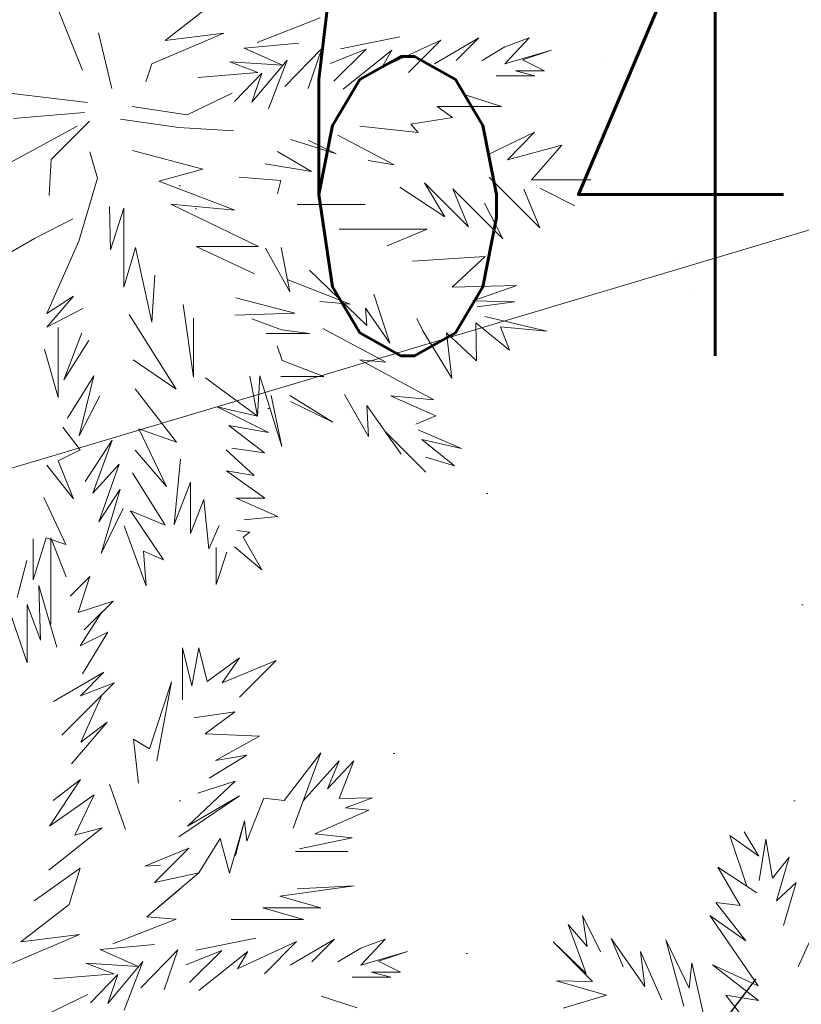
# Model space of a CAD drawing. Header units: millimetres. Extents: x 6487905018 to 6488192500, y 5882180700 to 5882375224.
# Tile 126 of 256: x 6488050874 to 6488052088, y 5882245150 to 5882246678. Entities that reach past the tile are written whole.
import ezdxf
from ezdxf.xclip import XClip

# ---------------------------------------------------------------- set-up
doc = ezdxf.new("R2010")
doc.units = ezdxf.units.MM
doc.header["$MEASUREMENT"] = 0
doc.header["$XCLIPFRAME"] = 2
doc.linetypes.add('2X1', pattern=[1000, 500, -500])
doc.linetypes.add('Wipeout_Contour', pattern=[1000, 0, -1000])
for name, color, linetype, lineweight in [('drzewa_Nr_pióra__154', 94, 'Continuous', 5), ('IE_Nr_pióra__114', 12, 'Continuous', 30), ('przewod_telekomunikacyjny__linia__Nr_pióra__1', 7, 'Continuous', 0), ('teren zielony_Nr_pióra__157', 93, 'Continuous', 0), ('Wymiarowanie_Nr_pióra__1', 7, 'Continuous', 0), ('Zamość 06.10._2_opis_h_Nr_pióra__7', 7, 'Continuous', 5), ('Zamość 06.10._2_przewod_elektroenergetyczny__linia__Nr_pióra__1', 7, 'Continuous', 0)]:
    doc.layers.add(name, color=color, linetype=linetype, lineweight=lineweight)
for name, color, linetype in [('Mapa cyfrowa', 7, 'Continuous'), ('przewod_telekomunikacyjny__linia_', 7, 'Continuous'), ('Wymiarowanie', 7, 'Continuous'), ('Zamość 06.10._2_Mapa cyfrowa', 7, 'Continuous')]:
    doc.layers.add(name, color=color, linetype=linetype)
doc.styles.add('GENERATED_STYLE_1', font='Simplex.shx')
doc.styles.add('GENERATED_STYLE_2', font='txt')
doc.dimstyles.new('GENERATED_STYLE__1', dxfattribs={"dimtxt": 750, "dimasz": 570, "dimexe": 0.18, "dimexo": 0, "dimgap": 0.09, "dimtad": 1, "dimlfac": 0.001, "dimzin": 0, "dimdsep": 46, "dimtxsty": 'GENERATED_STYLE_2', "dimblk": 'ARROWHEAD_11', "dimblk1": 'ARROWHEAD_11', "dimblk2": 'ARROWHEAD_11', "dimcen": 0.09, "dimclrd": 7, "dimclre": 7, "dimclrt": 7, "dimazin": 0, "dimtfac": 1, "dimtdec": 4, "dimtmove": 2, "dimatfit": 3, "dimfxl": 0, "dimtolj": 1, "dimtzin": 0, "dimarcsym": 0})
doc.dimstyles.new('GENERATED_STYLE__4', dxfattribs={"dimtxt": 1000, "dimasz": 570, "dimexe": 0.18, "dimexo": 0, "dimgap": 0.09, "dimtad": 1, "dimlfac": 0.001, "dimzin": 0, "dimdsep": 46, "dimtxsty": 'GENERATED_STYLE_2', "dimblk": 'ARROWHEAD_11', "dimblk1": 'ARROWHEAD_11', "dimblk2": 'ARROWHEAD_11', "dimcen": 0.09, "dimclrd": 7, "dimclre": 7, "dimclrt": 7, "dimazin": 0, "dimtfac": 1, "dimtdec": 4, "dimtmove": 0, "dimatfit": 3, "dimfxl": 0, "dimtolj": 1, "dimtzin": 0, "dimarcsym": 0})
doc.dimstyles.new('GENERATED_STYLE__9', dxfattribs={"dimtxt": 750, "dimasz": 917.874396, "dimexe": 0.18, "dimexo": 40, "dimgap": 0.09, "dimtad": 1, "dimdec": 0, "dimlfac": 0.1, "dimzin": 0, "dimdsep": 46, "dimtxsty": 'GENERATED_STYLE_2', "dimblk": 'ARROWHEAD_5', "dimblk1": 'ARROWHEAD_5', "dimblk2": 'ARROWHEAD_5', "dimcen": 0.09, "dimclrd": 7, "dimclre": 7, "dimclrt": 7, "dimazin": 0, "dimtfac": 1, "dimtdec": 4, "dimtmove": 2, "dimatfit": 3, "dimfxl": 0, "dimtolj": 1, "dimtzin": 0, "dimarcsym": 0})

# ---------------------------------------------------------------- blocks, each defined once
blk = doc.blocks.new('Rysunek_1_2')
at = {"color": 254, "linetype": 'Wipeout_Contour', "lineweight": 0, "ltscale": 70061284114.24681}
blk.add_wipeout([(6487915525.867126, 5882181505.900702), (6488146644.289524, 5882181505.900702), (6488146644.289524, 5882373115.540435), (6488107628.768834, 5882373115.540435), (6488107628.768834, 5882320263.490532), (6488101226.436201, 5882320263.490532), (6488101226.436201, 5882373115.540435), (6487915525.867126, 5882373115.540435)], dxfattribs=at).dxf.layer = 'Zamość 06.10._2_Mapa cyfrowa'
at = {"layer": 'Zamość 06.10._2_przewod_elektroenergetyczny__linia__Nr_pióra__1', "linetype": 'Continuous', "flags": 128}
blk.add_lwpolyline([(6488054980.000001, 5882298910), (6488055180, 5882298890), (6488060430, 5882297540), (6488057790, 5882279980.000001), (6488053320.000001, 5882253790), (6488052630, 5882246510), (6488043490.000001, 5882243780), (6488042680, 5882243610), (6488042060, 5882243190.000001)], dxfattribs=at)
at = {"layer": 'Zamość 06.10._2_opis_h_Nr_pióra__7', "linetype": 'Continuous', "insert": (6488051254.285711, 5882246906.424997), "char_height": 750, "attachment_point": 1, "style": 'GENERATED_STYLE_1'}
blk.add_mtext('\\A1;{\\W0.660000x;\\FSimplex.shx;64.6}', dxfattribs=at)
blk = doc.blocks.new('*D75', base_point=(6488045394.921593, 5882250647.102998))
at = {"layer": 'Wymiarowanie_Nr_pióra__1', "linetype": 'Continuous'}
for points in [[(6488060230.552193, 5882248902.391357), (6488060219.134123, 5882248959.793873), (6488060186.61821, 5882249008.457375), (6488060137.954707, 5882249040.973288), (6488060080.552193, 5882249052.391357), (6488060023.149677, 5882249040.973288), (6488059974.486176, 5882249008.457375), (6488059941.970263, 5882248959.793873), (6488059930.552193, 5882248902.391357), (6488059941.970263, 5882248844.988843), (6488059974.486176, 5882248796.32534), (6488060023.149677, 5882248763.809427), (6488060080.552193, 5882248752.391357), (6488060137.954707, 5882248763.809427), (6488060186.61821, 5882248796.32534), (6488060219.134123, 5882248844.988843)], [(6488059031.653335, 5882241782.627208), (6488059020.235264, 5882241840.029723), (6488058987.719352, 5882241888.693226), (6488058939.055849, 5882241921.209138), (6488058881.653335, 5882241932.627208), (6488058824.250819, 5882241921.209138), (6488058775.587317, 5882241888.693226), (6488058743.071404, 5882241840.029723), (6488058731.653335, 5882241782.627208), (6488058743.071404, 5882241725.224693), (6488058775.587317, 5882241676.561191), (6488058824.250819, 5882241644.045279), (6488058881.653335, 5882241632.627208), (6488058939.055849, 5882241644.045279), (6488058987.719352, 5882241676.561191), (6488059020.235264, 5882241725.224693)]]:
    blk.add_hatch(color=256, dxfattribs=at).paths.add_polyline_path(points)
for p, q in [((6488060130.367934, 5882249198.226433), (6488060105.460064, 5882249050.308895)), ((6488059525.861426, 5882248995.795874), (6488059932.634655, 5882248927.299229)), ((6488060228.46973, 5882248877.483486), (6488060635.242959, 5882248808.986841)), ((6488060055.644321, 5882248754.47382), (6488058906.561206, 5882241930.544745))]:
    blk.add_line(p, q, dxfattribs=at)
blk.add_circle((6488060080.552193, 5882248902.391357), 150, dxfattribs=at)
at = {"layer": 'Wymiarowanie_Nr_pióra__1', "insert": (6488059329.541573, 5882245345.779008), "char_height": 750, "attachment_point": 7, "rotation": 80.441619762, "style": 'GENERATED_STYLE_2'}
blk.add_mtext('\\A1;{\\fArial|b1|i0|c238|p38;7,22}', dxfattribs=at)
blk = doc.blocks.new('ARROWHEAD_11')
at = {"color": 0, "linetype": 'Continuous', "lineweight": 0}
blk.add_line((0, 0), (-1, 0), dxfattribs=at)
at = {"color": 0, "linetype": 'Continuous', "lineweight": 0, "const_width": 0.25, "flags": 128}
blk.add_lwpolyline([(-0.125, 0, 1), (0.125, 0, 1)], format="xyb", close=True, dxfattribs=at)
blk = doc.blocks.new('*D77', base_point=(6488045394.921593, 5882250647.102998))
at = {"layer": 'przewod_telekomunikacyjny__linia__Nr_pióra__1', "linetype": 'Continuous'}
blk.add_hatch(color=256, dxfattribs=at).paths.add_polyline_path([(6488057351.020344, 5882262834.607491), (6488056625.094238, 5882262197.391973), (6488057040.957753, 5882261919.79958)])
for p, q in [((6488057351.020344, 5882262834.607491), (6488056625.094238, 5882262197.391973)), ((6488057351.020344, 5882262834.607491), (6488057040.957753, 5882261919.79958)), ((6488057040.957753, 5882261919.79958), (6488056625.094238, 5882262197.391973)), ((6488056833.025996, 5882262058.595777), (6488046247.324568, 5882246200.066916)), ((6488046247.324568, 5882246200.066916), (6488053285.437386, 5882256743.923269)), ((6488049023.248511, 5882250108.702061), (6488049023.248511, 5882250608.702061)), ((6488048773.248511, 5882250358.702061), (6488049273.248511, 5882250358.702061))]:
    blk.add_line(p, q, dxfattribs=at)
at = {"layer": 'przewod_telekomunikacyjny__linia__Nr_pióra__1', "insert": (6488051112.822264, 5882253874.06099), "char_height": 750, "attachment_point": 7, "rotation": 56.276556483, "style": 'GENERATED_STYLE_2'}
blk.add_mtext('\\A1;{\\fArial|b1|i0|c238|p38;R 1\xa0500}', dxfattribs=at)
blk = doc.blocks.new('ARROWHEAD_5')
at = {"color": 0, "linetype": 'Continuous', "lineweight": 0}
blk.add_line((0, 0), (-1, 0), dxfattribs=at)
blk.add_solid([(-1, 0.2679), (0, 0), (-1, -0.2679), (-1, 0.2679)], dxfattribs=at)
blk = doc.blocks.new('*D87', base_point=(6488045394.921593, 5882250647.102998))
at = {"layer": 'Wymiarowanie_Nr_pióra__1', "linetype": 'Continuous'}
for points in [[(6488037477.7279, 5882247056.135682), (6488037466.309829, 5882247113.538198), (6488037433.793917, 5882247162.201699), (6488037385.130414, 5882247194.717612), (6488037327.7279, 5882247206.135682), (6488037270.325384, 5882247194.717612), (6488037221.661882, 5882247162.201699), (6488037189.145969, 5882247113.538198), (6488037177.7279, 5882247056.135682), (6488037189.145969, 5882246998.733168), (6488037221.661882, 5882246950.069665), (6488037270.325384, 5882246917.553752), (6488037327.7279, 5882246906.135682), (6488037385.130414, 5882246917.553752), (6488037433.793917, 5882246950.069665), (6488037466.309829, 5882246998.733168)], [(6488053271.817154, 5882244529.516733), (6488053260.399083, 5882244586.919248), (6488053227.883171, 5882244635.58275), (6488053179.219668, 5882244668.098662), (6488053121.817154, 5882244679.516733), (6488053064.414639, 5882244668.098662), (6488053015.751137, 5882244635.58275), (6488052983.235224, 5882244586.919248), (6488052971.817154, 5882244529.516733), (6488052983.235224, 5882244472.114218), (6488053015.751137, 5882244423.450716), (6488053064.414639, 5882244390.934803), (6488053121.817154, 5882244379.516733), (6488053179.219668, 5882244390.934803), (6488053227.883171, 5882244423.450716), (6488053260.399083, 5882244472.114218)]]:
    blk.add_hatch(color=256, dxfattribs=at).paths.add_polyline_path(points)
for p, q in [((6488037416.582628, 5882247611.573426), (6488037351.422494, 5882247204.252414)), ((6488037179.611168, 5882247079.830276), (6488037031.494436, 5882247103.524871)), ((6488052973.700422, 5882244553.211328), (6488037475.844631, 5882247032.441088)), ((6488037304.033304, 5882246908.01895), (6488037238.87317, 5882246500.697939)), ((6488053210.671883, 5882245084.954476), (6488053145.511748, 5882244677.633465)), ((6488053418.050617, 5882244482.127543), (6488053269.933886, 5882244505.822139)), ((6488053098.122559, 5882244381.400002), (6488053032.962424, 5882243974.078989))]:
    blk.add_line(p, q, dxfattribs=at)
for centre in [(6488037327.7279, 5882247056.135682), (6488053121.817154, 5882244529.516733)]:
    blk.add_circle(centre, 150, dxfattribs=at)
at = {"layer": 'Wymiarowanie_Nr_pióra__1', "insert": (6488043568.115992, 5882246260.388542), "char_height": 1000, "attachment_point": 7, "rotation": 350.911262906, "style": 'GENERATED_STYLE_2'}
blk.add_mtext('\\A1;{\\fArial|b1|i0|c238|p38;16,00}', dxfattribs=at)

msp = doc.modelspace()

# ---------------------------------------------------------------- block references
at = {"layer": 'Mapa cyfrowa', "color": 22, "linetype": 'Continuous', "lineweight": 5}
ref = msp.add_blockref('Rysunek_1_2', (0, 0), dxfattribs=at)
XClip(ref).set_block_clipping_path([(6487915525.8671264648, 5882181505.9007024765), (6488146644.2895231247, 5882181505.9007024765), (6488146644.2895231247, 5882373115.5404348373), (6488107628.7688331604, 5882373115.5404348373), (6488107628.7688331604, 5882320263.4905319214), (6488101226.4362001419, 5882320263.4905319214), (6488101226.4362001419, 5882373115.5404348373), (6487915525.8671264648, 5882373115.5404348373)])

# ---------------------------------------------------------------- next in the draw order: hatches: boundary and pattern name
at = {"layer": 'teren zielony_Nr_pióra__157', "linetype": 'Continuous'}
h = msp.add_hatch(dxfattribs=at)
h.set_pattern_fill('płyty_kamienne', color=256, style=0, pattern_type=2)
h.set_pattern_definition([(45, (6488045394.9, 5882252147.1), (-477.297, 477.297), [0, -450, 0, -675]), (110, (6488046894.9, 5882252147.1), (634.293, 230.864), [0, -330, 0, -570])])
h.paths.add_polyline_path([(6488047566.699059, 5882255932.5327), (6488045555.029326, 5882243354.950158), (6488046140.947524, 5882232527.375745, 0.2070569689), (6488048206.599371, 5882228254.370432, 0.0243137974), (6488049407.91275, 5882227454.239101, 0.0023663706), (6488049528.889167, 5882227382.669014), (6488050419.958063, 5882227639.987889), (6488050422.409745, 5882227655.31354), (6488050730.000001, 5882229610.000001), (6488051058.251553, 5882231630.009551), (6488051118.989788, 5882232009.688929), (6488053911.431513, 5882249465.456784), (6488055989.23284, 5882262453.952582), (6488056194.365236, 5882263736.503895), (6488052143.069927, 5882263733.65154), (6488050824.942152, 5882255492.308228, 0.0532631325)])

# ---------------------------------------------------------------- next in the draw order: linework, layer by layer
at = {"layer": 'drzewa_Nr_pióra__154', "linetype": 'Continuous'}
for p, q in [((6488050971.700959, 5882246599.427827), (6488050923.723368, 5882246719.795128)), ((6488051100.099298, 5882246645.695607), (6488051175.112831, 5882246703.715765)), ((6488051243.002723, 5882246642.509627), (6488051341.111045, 5882246680.94061)), ((6488050996.893466, 5882246657.757986), (6488051017.356936, 5882246571.289329)), ((6488051191.203757, 5882246656.96619), (6488051079.740777, 5882246609.513685)), ((6488051100.099298, 5882246645.695607), (6488051191.203757, 5882246656.96619)), ((6488051372.41181, 5882246632.931686), (6488051464.736246, 5882246651.256576)), ((6488051528.24363, 5882246646.128951), (6488051436.659136, 5882246603.987432)), ((6488051478.409017, 5882246596.294338), (6488051528.24363, 5882246646.128951)), ((6488051587.286814, 5882246649.920715), (6488051518.49338, 5882246609.294672)), ((6488051552.077576, 5882246614.711477), (6488051587.286814, 5882246649.920715)), ((6488051627.912858, 5882246609.294672), (6488051665.737586, 5882246650.012045)), ((6488051665.737586, 5882246650.012045), (6488051628.00064, 5882246635.977986)), ((6488051222.921017, 5882246633.930223), (6488051307.728651, 5882246641.435387)), ((6488051282.32945, 5882246607.264797), (6488051222.921017, 5882246633.930223)), ((6488051286.232664, 5882246574.381665), (6488051343.699891, 5882246633.397208)), ((6488051343.699891, 5882246633.397208), (6488051322.405008, 5882246571.377031)), ((6488051412.360785, 5882246632.283972), (6488051356.804199, 5882246609.893982)), ((6488051362.058188, 5882246582.403922), (6488051412.360785, 5882246632.283972)), ((6488051452.506566, 5882246630.667331), (6488051376.573067, 5882246570.29367)), ((6488051436.659136, 5882246603.987432), (6488051452.506566, 5882246630.667331)), ((6488051628.00064, 5882246635.977986), (6488051592.476893, 5882246614.580583)), ((6488051700.498055, 5882246630.961895), (6488051627.912858, 5882246609.294672)), ((6488051655.348373, 5882246615.922478), (6488051700.498055, 5882246630.961895)), ((6488051289.658064, 5882246615.32037), (6488051234.877083, 5882246550.112234)), ((6488051260.597587, 5882246539.848636), (6488051289.658064, 5882246615.32037)), ((6488051689.664444, 5882246598.442694), (6488051655.348373, 5882246615.922478)), ((6488051079.740777, 5882246609.513685), (6488051070.092449, 5882246581.516437)), ((6488051244.486278, 5882246595.978698), (6488051200.726722, 5882246612.586472)), ((6488051200.726722, 5882246612.586472), (6488051282.32945, 5882246607.264797)), ((6488051674.497388, 5882246590.753407), (6488051644.585429, 5882246598.442694)), ((6488051644.585429, 5882246598.442694), (6488051689.664444, 5882246598.442694)), ((6488051150.89437, 5882246588.555714), (6488051244.486278, 5882246595.978698)), ((6488051250.617127, 5882246595.130651), (6488051207.949867, 5882246550.972258)), ((6488051234.877083, 5882246550.112234), (6488051250.617127, 5882246595.130651)), ((6488051614.495644, 5882246590.753407), (6488051674.497388, 5882246590.753407)), ((6488050979.618558, 5882246549.543634), (6488050862.615552, 5882246563.583995)), ((6488051204.118367, 5882246563.849034), (6488051134.436935, 5882246530.427943)), ((6488051566.483943, 5882246561.539255), (6488051622.496052, 5882246543.209641)), ((6488051134.436935, 5882246530.427943), (6488051049.170239, 5882246543.12134)), ((6488051622.496052, 5882246543.209641), (6488051522.826824, 5882246543.209641)), ((6488051522.826824, 5882246543.209641), (6488051546.550524, 5882246526.010375)), ((6488050974.938437, 5882246533.943233), (6488050864.687145, 5882246524.906565)), ((6488051121.731396, 5882246510.733471), (6488051031.09988, 5882246523.68857)), ((6488051546.550524, 5882246526.010375), (6488051481.652049, 5882246515.700589)), ((6488050858.247439, 5882246455.421216), (6488050963.44195, 5882246512.881428)), ((6488050923.005711, 5882246461.212901), (6488050982.53684, 5882246520.74403)), ((6488051206.323582, 5882246505.716908), (6488051121.731396, 5882246510.733471)), ((6488051493.378467, 5882246502.71635), (6488051402.579812, 5882246512.896659)), ((6488051481.652049, 5882246515.700589), (6488051493.378467, 5882246502.71635)), ((6488051295.320979, 5882246492.291666), (6488051366.033946, 5882246469.925294)), ((6488051366.033946, 5882246469.925294), (6488051322.405008, 5882246491.208304)), ((6488051368.572223, 5882246498.975179), (6488051455.870262, 5882246452.468808)), ((6488051674.072402, 5882246503.498773), (6488051601.802906, 5882246468.648105)), ((6488051632.228033, 5882246460.577369), (6488051674.072402, 5882246503.498773)), ((6488051716.269484, 5882246483.252332), (6488051632.228033, 5882246460.577369)), ((6488051669.093871, 5882246429.337346), (6488051716.269484, 5882246483.252332)), ((6488050920.006082, 5882246405.277175), (6488050923.005711, 5882246461.212901)), ((6488050994.951895, 5882246432.152299), (6488050983.487457, 5882246473.143271)), ((6488051049.320335, 5882246474.859554), (6488051158.993299, 5882246445.96452)), ((6488051327.720705, 5882246442.603587), (6488051274.907935, 5882246473.49588)), ((6488051158.993299, 5882246445.96452), (6488051090.443805, 5882246427.373775)), ((6488051255.745651, 5882246454.048381), (6488051327.720705, 5882246442.603587)), ((6488051455.870262, 5882246452.468808), (6488051415.836465, 5882246459.557657)), ((6488050966.327016, 5882246334.299705), (6488050994.951895, 5882246432.152299)), ((6488051279.717691, 5882246428.171235), (6488051215.309413, 5882246433.830261)), ((6488051603.590283, 5882246433.500748), (6488051682.229704, 5882246354.861328)), ((6488051090.443805, 5882246427.373775), (6488051208.325685, 5882246382.25272)), ((6488051274.908241, 5882246407.665523), (6488051279.717691, 5882246428.171235)), ((6488051464.666219, 5882246418.105058), (6488051534.755097, 5882246371.87783)), ((6488051534.755097, 5882246371.87783), (6488051502.856, 5882246424.844431)), ((6488051502.856, 5882246424.844431), (6488051571.372961, 5882246356.327471)), ((6488051571.372961, 5882246356.327471), (6488051547.142966, 5882246415.713454)), ((6488051547.142966, 5882246415.713454), (6488051624.894279, 5882246337.962142)), ((6488051682.229704, 5882246354.861328), (6488051657.446715, 5882246415.179646)), ((6488051761.198638, 5882246429.337346), (6488051669.093871, 5882246429.337346)), ((6488051681.986895, 5882246416.344564), (6488051736.487602, 5882246388.901107)), ((6488051736.487602, 5882246388.901107), (6488051681.986895, 5882246416.344564)), ((6488051013.689833, 5882246388.060765), (6488051015.561881, 5882246320.667034)), ((6488051015.561881, 5882246320.667034), (6488051036.281432, 5882246385.662527)), ((6488051036.281432, 5882246385.662527), (6488051036.281432, 5882246262.633543)), ((6488051208.325685, 5882246382.25272), (6488051109.164286, 5882246391.804862)), ((6488051109.164286, 5882246391.804862), (6488051245.119297, 5882246326.066687)), ((6488051305.167722, 5882246391.147565), (6488051410.751234, 5882246391.147565)), ((6488051624.894279, 5882246337.962142), (6488051596.432203, 5882246393.451837)), ((6488050897.248442, 5882246338.41821), (6488050956.870919, 5882246368.861856)), ((6488050802.085997, 5882246283.816808), (6488050897.248442, 5882246338.41821)), ((6488051507.348916, 5882246352.957784), (6488051370.314995, 5882246352.957784)), ((6488051444.994754, 5882246326.739975), (6488051507.348916, 5882246352.957784)), ((6488050916.405733, 5882246221.976819), (6488050966.327016, 5882246334.299705)), ((6488051036.281432, 5882246262.633543), (6488051054.109682, 5882246324.516315)), ((6488051054.109682, 5882246324.516315), (6488051079.729599, 5882246208.621893)), ((6488051245.119297, 5882246326.066687), (6488051148.477296, 5882246326.066687)), ((6488051148.477296, 5882246326.066687), (6488051239.304711, 5882246283.759546)), ((6488051293.684684, 5882246255.318531), (6488051256.247329, 5882246323.187211)), ((6488051280.263417, 5882246324.216766), (6488051293.684684, 5882246255.318531)), ((6488051597.207224, 5882246310.275087), (6488051484.382141, 5882246303.107192)), ((6488051546.118042, 5882246262.95761), (6488051597.207224, 5882246310.275087)), ((6488051079.729599, 5882246208.621893), (6488051084.406427, 5882246281.227858)), ((6488051413.289806, 5882246203.101789), (6488051324.615146, 5882246288.95587)), ((6488051387.647076, 5882246236.178886), (6488051289.95159, 5882246274.482419)), ((6488051646.629294, 5882246265.345933), (6488051546.118042, 5882246262.95761)), ((6488051578.1502, 5882246241.370417), (6488051646.629294, 5882246265.345933)), ((6488050958.142156, 5882246248.777555), (6488050916.405733, 5882246221.976819)), ((6488050916.498332, 5882246200.8536), (6488050958.142156, 5882246248.777555)), ((6488051301.950669, 5882246222.656717), (6488051209.858706, 5882246246.198205)), ((6488051424.22998, 5882246251.867187), (6488051448.986565, 5882246175.950621)), ((6488051128.227799, 5882246236.124627), (6488051144.171585, 5882246123.070278)), ((6488051340.332034, 5882246240.466576), (6488051387.647076, 5882246236.178886)), ((6488051642.758816, 5882246240.042569), (6488051578.1502, 5882246241.370417)), ((6488051585.135445, 5882246232.296004), (6488051642.758816, 5882246240.042569)), ((6488050972.567177, 5882246229.77702), (6488050916.498332, 5882246200.8536)), ((6488051117.617099, 5882246104.698326), (6488051044.329021, 5882246220.416779)), ((6488051208.382834, 5882246219.576437), (6488051301.950669, 5882246222.656717)), ((6488051448.986565, 5882246175.950621), (6488051411.437757, 5882246229.992889)), ((6488051411.437757, 5882246229.992889), (6488051413.289806, 5882246203.101789)), ((6488051693.26198, 5882246194.442054), (6488051596.77752, 5882246217.171983)), ((6488050934.094666, 5882246091.53162), (6488050933.872447, 5882246200.389903)), ((6488051144.171585, 5882246123.070278), (6488051144.171585, 5882246214.800634)), ((6488051280.947763, 5882246196.785438), (6488051234.779134, 5882246213.428704)), ((6488051500.245256, 5882246194.889275), (6488051491.020399, 5882246214.340944)), ((6488051583.002698, 5882246207.531918), (6488051583.728478, 5882246148.530132)), ((6488051583.002698, 5882246207.531918), (6488051634.854079, 5882246165.238103)), ((6488051634.854079, 5882246165.238103), (6488051621.375333, 5882246201.181426)), ((6488051621.375333, 5882246201.181426), (6488051693.26198, 5882246194.442054)), ((6488050942.926414, 5882246119.014174), (6488050970.669962, 5882246192.033051)), ((6488051257.32438, 5882246191.134768), (6488051324.406103, 5882246191.134768)), ((6488051324.406103, 5882246191.134768), (6488051280.947763, 5882246196.785438)), ((6488051442.983898, 5882246146.446373), (6488051345.025364, 5882246198.400269)), ((6488051545.538697, 5882246121.572639), (6488051500.245256, 5882246194.889275)), ((6488051583.728478, 5882246148.530132), (6488051537.391386, 5882246191.690154)), ((6488051537.391386, 5882246191.690154), (6488051545.538697, 5882246121.572639)), ((6488050981.927417, 5882246179.855737), (6488050942.926414, 5882246119.014174)), ((6488051281.893149, 5882246149.153431), (6488051274.258245, 5882246171.834815)), ((6488050912.848842, 5882246166.813802), (6488050934.094666, 5882246091.53162)), ((6488051050.56918, 5882246150.214975), (6488051117.617099, 5882246104.698326)), ((6488051346.914394, 5882246124.121472), (6488051281.893149, 5882246149.153431)), ((6488051517.380851, 5882246088.012249), (6488051402.394172, 5882246150.124614)), ((6488051402.394172, 5882246150.124614), (6488051442.983898, 5882246146.446373)), ((6488050989.727617, 5882246125.254333), (6488050948.386186, 5882246059.261303)), ((6488050966.635653, 5882246032.138714), (6488050989.727617, 5882246125.254333)), ((6488051231.82426, 5882246124.749014), (6488051243.951749, 5882246062.324397)), ((6488051243.951749, 5882246062.324397), (6488051247.119682, 5882246125.373605)), ((6488051247.119682, 5882246125.373605), (6488051281.392711, 5882246015.523194)), ((6488051280.110891, 5882246124.121472), (6488051346.914394, 5882246124.121472)), ((6488051243.951749, 5882246062.324397), (6488051162.892066, 5882246122.134254)), ((6488050999.087858, 5882246094.053533), (6488050966.635653, 5882246032.138714)), ((6488051117.750538, 5882246022.370507), (6488051053.68926, 5882246104.973813)), ((6488051281.392711, 5882246015.523194), (6488051264.920856, 5882246094.634602)), ((6488051360.603273, 5882246053.398953), (6488051293.876184, 5882246094.837358)), ((6488051378.846177, 5882246096.258572), (6488051416.022578, 5882246031.146098)), ((6488051520.883616, 5882246063.284589), (6488051450.443407, 5882246094.07812)), ((6488051450.443407, 5882246094.07812), (6488051517.380851, 5882246088.012249)), ((6488051295.002286, 5882246085.310705), (6488051360.603273, 5882246053.398953)), ((6488051416.022578, 5882246031.146098), (6488051413.644488, 5882246079.233401)), ((6488051413.644488, 5882246079.233401), (6488051466.653035, 5882246003.583623)), ((6488051180.904565, 5882246077.023386), (6488051243.951749, 5882246062.324397)), ((6488051260.627822, 5882246037.047564), (6488051180.904565, 5882246077.023386)), ((6488051489.555725, 5882246050.328661), (6488051520.883616, 5882246063.284589)), ((6488051254.699341, 5882246005.83608), (6488051199.365358, 5882246048.053496)), ((6488051199.365358, 5882246048.053496), (6488051260.627822, 5882246037.047564)), ((6488050968.526594, 5882246010.209348), (6488050941.366375, 5882246045.692289)), ((6488051102.397085, 5882245953.366161), (6488051059.348969, 5882246042.90261)), ((6488051059.348969, 5882246042.90261), (6488051117.750538, 5882246022.370507)), ((6488051466.653035, 5882246003.583623), (6488051441.581485, 5882246039.363839)), ((6488051441.581485, 5882246039.363839), (6488051505.247447, 5882245975.697877)), ((6488051560.720975, 5882246012.478978), (6488051493.053961, 5882246041.396273)), ((6488051017.808339, 5882246025.411769), (6488050976.159468, 5882245961.328802)), ((6488050987.84573, 5882245942.924876), (6488051017.808339, 5882246025.411769)), ((6488051549.488687, 5882245985.521486), (6488051498.884355, 5882246026.508958)), ((6488051498.884355, 5882246026.508958), (6488051560.720975, 5882246012.478978)), ((6488050934.084411, 5882245992.976312), (6488050968.526594, 5882246010.209348)), ((6488051053.728046, 5882246009.606838), (6488051102.397085, 5882245953.366161)), ((6488051238.773933, 5882245970.355506), (6488051194.965899, 5882246010.071219)), ((6488051203.591376, 5882246013.112146), (6488051254.699341, 5882246005.83608)), ((6488050916.405733, 5882245986.410767), (6488050957.975437, 5882245934.077412)), ((6488050957.975437, 5882245934.077412), (6488050934.084411, 5882245992.976312)), ((6488051028.72862, 5882245987.970807), (6488050987.84573, 5882245942.924876)), ((6488050997.508997, 5882245898.739904), (6488051028.72862, 5882245987.970807)), ((6488051123.891064, 5882245995.771008), (6488051114.530824, 5882245894.368402)), ((6488051504.9774, 5882245998.674773), (6488051549.488687, 5882245985.521486)), ((6488051100.197144, 5882245893.416719), (6488051049.688664, 5882245974.431968)), ((6488051254.93805, 5882245935.183405), (6488051195.747347, 5882245977.792311)), ((6488051195.747347, 5882245977.792311), (6488051238.773933, 5882245970.355506)), ((6488051114.530824, 5882245894.368402), (6488051139.590686, 5882245959.865582)), ((6488051139.590686, 5882245959.865582), (6488051139.590686, 5882245880.328041)), ((6488051030.288659, 5882245948.969805), (6488050997.508997, 5882245898.739904)), ((6488051000.647898, 5882245849.12724), (6488051030.288659, 5882245948.969805)), ((6488050946.046495, 5882245863.167601), (6488050911.725614, 5882245936.489484)), ((6488051139.590686, 5882245880.328041), (6488051160.513297, 5882245933.406604)), ((6488051160.513297, 5882245933.406604), (6488051168.370317, 5882245856.538212)), ((6488051210.670184, 5882245935.333609), (6488051254.93805, 5882245935.183405)), ((6488051275.420845, 5882245906.895466), (6488051210.670184, 5882245935.333609)), ((6488051034.96878, 5882245919.329043), (6488051000.647898, 5882245849.12724)), ((6488051097.950686, 5882245839.501735), (6488051046.679296, 5882245915.825378)), ((6488051046.679296, 5882245915.825378), (6488051100.197144, 5882245893.416719)), ((6488051222.870914, 5882245901.722753), (6488051275.420845, 5882245906.895466)), ((6488051036.540501, 5882245892.339075), (6488051070.993193, 5882245799.065495)), ((6488051168.370317, 5882245856.538212), (6488051183.96436, 5882245892.887279)), ((6488051231.596509, 5882245882.328348), (6488051211.864079, 5882245885.137587)), ((6488051221.208858, 5882245874.777718), (6488051231.596509, 5882245882.328348)), ((6488050895.308977, 5882245808.566197), (6488050915.557229, 5882245873.79251)), ((6488050895.308977, 5882245872.176362), (6488050895.308977, 5882245808.566197)), ((6488050915.557229, 5882245873.79251), (6488050946.046495, 5882245863.167601)), ((6488050922.948806, 5882245738.927917), (6488050922.948806, 5882245873.48028)), ((6488050922.948806, 5882245873.48028), (6488050946.478962, 5882245813.23616)), ((6488051250.254311, 5882245824.166598), (6488051221.208858, 5882245874.777718)), ((6488051070.993193, 5882245799.065495), (6488051066.500278, 5882245852.980481)), ((6488051066.500278, 5882245852.980481), (6488051097.950686, 5882245839.501735)), ((6488051179.322376, 5882245801.124748), (6488051179.322376, 5882245858.846231)), ((6488051195.877, 5882245851.201461), (6488051179.322376, 5882245801.124748)), ((6488051207.781396, 5882245859.884205), (6488051250.254311, 5882245824.166598)), ((6488050870.605421, 5882245780.917279), (6488050885.648328, 5882245838.665471)), ((6488050953.002144, 5882245783.347925), (6488050983.552928, 5882245813.898709)), ((6488050983.552928, 5882245813.898709), (6488050965.298823, 5882245757.795306)), ((6488050906.596315, 5882245714.563716), (6488050904.326088, 5882245799.883453)), ((6488050904.326088, 5882245799.883453), (6488050932.201609, 5882245704.045887)), ((6488050854.199605, 5882245772.947658), (6488050886.107632, 5882245679.638725)), ((6488050965.298823, 5882245757.795306), (6488051019.303847, 5882245775.547725)), ((6488051019.303847, 5882245775.547725), (6488050974.44195, 5882245730.685827)), ((6488050886.107632, 5882245679.638725), (6488050886.107632, 5882245770.0311)), ((6488050886.107632, 5882245770.0311), (6488050906.596315, 5882245714.563716)), ((6488050968.278576, 5882245705.97049), (6488051001.310126, 5882245757.554004)), ((6488051001.310126, 5882245757.554004), (6488050974.44195, 5882245730.685827)), ((6488051011.185482, 5882245727.460528), (6488050968.278576, 5882245705.97049)), ((6488050971.677033, 5882245662.30556), (6488051011.185482, 5882245727.460528)), ((6488051127.471947, 5882245622.413593), (6488051127.471947, 5882245702.749494)), ((6488051127.471947, 5882245702.749494), (6488051141.489764, 5882245643.762182)), ((6488051141.489764, 5882245643.762182), (6488051152.712317, 5882245702.749494)), ((6488051152.712317, 5882245702.749494), (6488051165.736614, 5882245650.482379)), ((6488051215.634496, 5882245687.438066), (6488051165.736614, 5882245650.482379)), ((6488051189.073929, 5882245648.628518), (6488051215.634496, 5882245687.438066)), ((6488051272.73997, 5882245683.372598), (6488051189.073929, 5882245648.628518)), ((6488051215.845838, 5882245626.478465), (6488051272.73997, 5882245683.372598)), ((6488051005.006743, 5882245665.048149), (6488050927.001475, 5882245619.543716)), ((6488050968.602545, 5882245628.64395), (6488051005.006743, 5882245665.048149)), ((6488051110.270545, 5882245650.384339), (6488051075.986032, 5882245546.219392)), ((6488051087.414084, 5882245527.452571), (6488051110.270545, 5882245650.384339)), ((6488050940.001809, 5882245567.54238), (6488051021.253897, 5882245648.794468)), ((6488051021.253897, 5882245648.794468), (6488050968.602545, 5882245628.64395)), ((6488051001.954091, 5882245629.494662), (6488050956.70858, 5882245584.249151)), ((6488050969.565166, 5882245556.374748), (6488051001.954091, 5882245629.494662)), ((6488051208.389449, 5882245603.352386), (6488051144.673348, 5882245594.442847)), ((6488051162.241075, 5882245569.225721), (6488051208.389449, 5882245603.352386)), ((6488050954.779289, 5882245522.979074), (6488051009.982549, 5882245587.459153)), ((6488051009.982549, 5882245587.459153), (6488050969.565166, 5882245556.374748)), ((6488051075.986032, 5882245546.219392), (6488051051.042349, 5882245561.1474)), ((6488051051.042349, 5882245561.1474), (6488051058.999293, 5882245493.069057)), ((6488051247.063542, 5882245565.715573), (6488051162.241075, 5882245569.225721)), ((6488051178.367676, 5882245528.02109), (6488051247.063542, 5882245565.715573)), ((6488051168.437522, 5882245500.568299), (6488051227.105583, 5882245536.469715)), ((6488051227.105583, 5882245536.469715), (6488051178.367676, 5882245528.02109)), ((6488051341.957692, 5882245540.021771), (6488051285.048888, 5882245465.717331)), ((6488051299.274996, 5882245423.20597), (6488051341.957692, 5882245540.021771)), ((6488051370.618716, 5882245527.525792), (6488051314.748785, 5882245465.555289)), ((6488051393.083293, 5882245527.525792), (6488051352.273332, 5882245483.792192)), ((6488051352.273332, 5882245483.792192), (6488051370.618716, 5882245527.525792)), ((6488051370.788854, 5882245468.950996), (6488051393.083293, 5882245527.525792)), ((6488050920.501308, 5882245425.838739), (6488050968.602545, 5882245498.64061)), ((6488050968.602545, 5882245498.64061), (6488050926.214072, 5882245466.126334)), ((6488051038.685901, 5882245420.959513), (6488051013.621008, 5882245491.071549)), ((6488051135.007277, 5882245426.174888), (6488051209.192124, 5882245495.968371)), ((6488051209.192124, 5882245495.968371), (6488051151.008786, 5882245477.120955)), ((6488050989.880983, 5882245474.85127), (6488050920.501308, 5882245425.838739)), ((6488050959.824821, 5882245412.095944), (6488050989.880983, 5882245474.85127)), ((6488051121.389616, 5882245409.450196), (6488051215.631967, 5882245473.129916)), ((6488051215.631967, 5882245473.129916), (6488051135.007277, 5882245426.174888)), ((6488051253.594318, 5882245469.744608), (6488051238.085205, 5882245430.579671)), ((6488051285.048888, 5882245465.717331), (6488051253.594318, 5882245469.744608)), ((6488051422.169359, 5882245470.098142), (6488051370.788854, 5882245468.950996)), ((6488051380.147473, 5882245454.656378), (6488051422.169359, 5882245470.098142)), ((6488051416.474821, 5882245450.817431), (6488051380.147473, 5882245454.656378)), ((6488051332.620529, 5882245414.294605), (6488051416.474821, 5882245450.817431)), ((6488050919.604735, 5882245357.876653), (6488051002.403413, 5882245423.238673)), ((6488051002.403413, 5882245423.238673), (6488050959.824821, 5882245412.095944)), ((6488051200.261296, 5882245352.974649), (6488051223.743363, 5882245434.528018)), ((6488051223.743363, 5882245434.528018), (6488051209.416687, 5882245380.523273)), ((6488051227.09833, 5882245402.834677), (6488051223.743363, 5882245434.528018)), ((6488051238.085205, 5882245430.579671), (6488051227.09833, 5882245402.834677)), ((6488051152.456526, 5882245353.44122), (6488051185.851656, 5882245406.955773)), ((6488051185.851656, 5882245406.955773), (6488051200.261296, 5882245352.974649)), ((6488051308.801748, 5882245391.120111), (6488051390.654304, 5882245407.838204)), ((6488051390.654304, 5882245407.838204), (6488051332.620529, 5882245414.294605)), ((6488052003.68901, 5882245332.887096), (6488051977.444339, 5882245411.548388)), ((6488051977.444339, 5882245411.548388), (6488052022.227616, 5882245379.738336)), ((6488052022.227616, 5882245379.738336), (6488051999.4427, 5882245417.224298)), ((6488051999.4427, 5882245417.224298), (6488052022.227616, 5882245379.738336)), ((6488052022.854017, 5882245341.882256), (6488052032.973523, 5882245406.127584)), ((6488052032.973523, 5882245406.127584), (6488052043.72454, 5882245345.179163)), ((6488051137.224265, 5882245392.061337), (6488051068.900343, 5882245363.745451)), ((6488051083.979206, 5882245338.816278), (6488051137.224265, 5882245392.061337)), ((6488051302.861865, 5882245386.561014), (6488051384.640388, 5882245386.561014)), ((6488052043.72454, 5882245345.179163), (6488052069.65522, 5882245377.763178)), ((6488052069.65522, 5882245377.763178), (6488052050.025199, 5882245310.221047)), ((6488050968.338256, 5882245360.692369), (6488050896.906285, 5882245309.942694)), ((6488050951.313707, 5882245304.454288), (6488050968.338256, 5882245360.692369)), ((6488051068.900343, 5882245363.745451), (6488051093.005307, 5882245365.301436)), ((6488051993.551262, 5882245302.941301), (6488051958.892374, 5882245362.162777)), ((6488051958.892374, 5882245362.162777), (6488052019.421167, 5882245322.605753)), ((6488051071.858843, 5882245285.172759), (6488051152.456526, 5882245353.44122)), ((6488051152.456526, 5882245353.44122), (6488051083.979206, 5882245338.816278)), ((6488051278.590091, 5882245317.263541), (6488051393.62622, 5882245333.347661)), ((6488051393.62622, 5882245333.347661), (6488051305.404729, 5882245328.865433)), ((6488052050.025199, 5882245310.221047), (6488052080.5755, 5882245338.762176)), ((6488052080.5755, 5882245338.762176), (6488052060.728079, 5882245271.610461)), ((6488051071.858843, 5882245285.172759), (6488051123.020287, 5882245328.357672)), ((6488051123.020287, 5882245328.357672), (6488051071.858843, 5882245285.172759)), ((6488051341.957692, 5882245299.147013), (6488051278.590091, 5882245317.263541)), ((6488050876.300173, 5882245246.434131), (6488050951.313707, 5882245304.454288)), ((6488051315.000199, 5882245281.432259), (6488051252.200272, 5882245299.147013)), ((6488051252.200272, 5882245299.147013), (6488051341.957692, 5882245299.147013)), ((6488052001.980068, 5882245247.884841), (6488051955.772294, 5882245307.561375)), ((6488051955.772294, 5882245307.561375), (6488051993.551262, 5882245302.941301)), ((6488051117.31192, 5882245281.679134), (6488051071.858843, 5882245285.172759)), ((6488051755.934241, 5882245239.29767), (6488051748.286963, 5882245287.280853)), ((6488051748.286963, 5882245287.280853), (6488051776.367684, 5882245231.119411)), ((6488052021.293977, 5882245178.078048), (6488051946.412053, 5882245287.280853)), ((6488051946.412053, 5882245287.280853), (6488052001.980068, 5882245247.884841)), ((6488051019.203598, 5882245243.248151), (6488051117.31192, 5882245281.679134)), ((6488051202.594934, 5882245281.432259), (6488051315.000199, 5882245281.432259)), ((6488051754.215529, 5882245197.579342), (6488051726.446403, 5882245273.240493)), ((6488051726.446403, 5882245273.240493), (6488051755.934241, 5882245239.29767)), ((6488052083.69558, 5882245207.718809), (6488052110.796428, 5882245268.323952)), ((6488050967.404633, 5882245257.704714), (6488050855.941652, 5882245210.252209)), ((6488050876.300173, 5882245246.434131), (6488050967.404633, 5882245257.704714)), ((6488050999.121892, 5882245234.668747), (6488051083.929526, 5882245242.17391)), ((6488051148.612686, 5882245233.67021), (6488051240.937122, 5882245251.995099)), ((6488051304.444506, 5882245246.867476), (6488051212.860011, 5882245204.725956)), ((6488051254.609892, 5882245197.032862), (6488051304.444506, 5882245246.867476)), ((6488051363.48769, 5882245250.659239), (6488051294.694256, 5882245210.033195)), ((6488051328.278452, 5882245215.450002), (6488051363.48769, 5882245250.659239)), ((6488051404.113733, 5882245210.033195), (6488051441.938461, 5882245250.750568)), ((6488051441.938461, 5882245250.750568), (6488051404.201515, 5882245236.71651)), ((6488051764.081008, 5882245185.022415), (6488051702.714706, 5882245246.388717)), ((6488051702.714706, 5882245246.388717), (6488051754.215529, 5882245197.579342)), ((6488051811.647307, 5882245207.464319), (6488051792.95264, 5882245251.635404)), ((6488051792.95264, 5882245251.635404), (6488051845.360681, 5882245177.342924)), ((6488051905.851011, 5882245146.877246), (6488051877.770289, 5882245249.839891)), ((6488051877.770289, 5882245249.839891), (6488051913.896077, 5882245174.698557)), ((6488051058.530326, 5882245208.003321), (6488050999.121892, 5882245234.668747)), ((6488051062.433539, 5882245175.120189), (6488051119.900767, 5882245234.135732)), ((6488051119.900767, 5882245234.135732), (6488051098.605885, 5882245172.115555)), ((6488051188.56166, 5882245233.022495), (6488051133.005075, 5882245210.632505)), ((6488051138.259064, 5882245183.142446), (6488051188.56166, 5882245233.022495)), ((6488051228.707441, 5882245231.405854), (6488051152.773943, 5882245171.032193)), ((6488051212.860011, 5882245204.725956), (6488051228.707441, 5882245231.405854)), ((6488051404.201515, 5882245236.71651), (6488051368.67777, 5882245215.319106)), ((6488051476.698932, 5882245231.700418), (6488051404.113733, 5882245210.033195)), ((6488051431.549249, 5882245216.661001), (6488051476.698932, 5882245231.700418)), ((6488051845.360681, 5882245177.342924), (6488051838.576334, 5882245231.690993)), ((6488051838.576334, 5882245231.690993), (6488051871.530129, 5882245156.237487)), ((6488051020.687154, 5882245196.717221), (6488050976.927597, 5882245213.324995)), ((6488050976.927597, 5882245213.324995), (6488051058.530326, 5882245208.003321)), ((6488051065.85894, 5882245216.058893), (6488051011.077958, 5882245150.850758)), ((6488051036.798462, 5882245140.587159), (6488051065.85894, 5882245216.058893)), ((6488051465.86532, 5882245199.181217), (6488051431.549249, 5882245216.661001)), ((6488051913.896077, 5882245174.698557), (6488051918.331332, 5882245213.958969)), ((6488051918.331332, 5882245213.958969), (6488051941.731934, 5882245110.996325)), ((6488052022.046964, 5882245155.651725), (6488051950.634669, 5882245210.584725)), ((6488051950.634669, 5882245210.584725), (6488052021.293977, 5882245178.078048)), ((6488050927.095245, 5882245189.294237), (6488051020.687154, 5882245196.717221)), ((6488051026.818003, 5882245195.869174), (6488050984.150743, 5882245151.710781)), ((6488051011.077958, 5882245150.850758), (6488051026.818003, 5882245195.869174)), ((6488051390.69652, 5882245191.491931), (6488051450.698263, 5882245191.491931)), ((6488051450.698263, 5882245191.491931), (6488051420.786304, 5882245199.181217)), ((6488051420.786304, 5882245199.181217), (6488051465.86532, 5882245199.181217)), ((6488051785.584797, 5882245163.873582), (6488051707.725922, 5882245185.878248)), ((6488051707.725922, 5882245185.878248), (6488051764.081008, 5882245185.022415)), ((6488050980.319243, 5882245164.587558), (6488050910.637811, 5882245131.166467)), ((6488051342.684818, 5882245162.277779), (6488051398.696927, 5882245143.948164)), ((6488051718.646202, 5882245143.757166), (6488051785.584797, 5882245163.873582)), ((6488052013.368047, 5882245109.67293), (6488051971.242543, 5882245163.75608)), ((6488051971.242543, 5882245163.75608), (6488052022.046964, 5882245155.651725))]:
    msp.add_line(p, q, dxfattribs=at)
at = {"layer": 'IE_Nr_pióra__114', "linetype": '2X1'}
msp.add_line((6488052622.07424, 5882245985.587577), (6488051411.1074, 5882244389.687685), dxfattribs=at)

# ---------------------------------------------------------------- next in the draw order: dimensions: what is measured, and where the dimension line sits
at = {"layer": 'przewod_telekomunikacyjny__linia_', "linetype": 'Continuous'}
dim = msp.add_radius_dim(center=(6488049023.248511, 5882250358.702061), mpoint=(6488057351.020344, 5882262834.607491), dimstyle='GENERATED_STYLE__9', dxfattribs=at)
dim.commit()
dim.dimension.update_dxf_attribs({"geometry": '*D77', "text_midpoint": (6488051798.354351, 5882255576.513194), "dimtype": 164, "text_rotation": 56.276556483})
at = {"layer": 'Wymiarowanie', "linetype": 'Continuous'}
dim = msp.add_linear_dim(base=(6488058881.653335, 5882241782.627208), p1=(6488048103.552583, 5882250919.201304), p2=(6488046904.653725, 5882243799.437155), angle=260.441619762, dimstyle='GENERATED_STYLE__1', dxfattribs=at)
dim.commit()
dim.dimension.update_dxf_attribs({"geometry": '*D75', "text_midpoint": (6488059125.421187, 5882246391.914792), "dimtype": 160, "text_rotation": 80.441619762})
dim = msp.add_linear_dim(base=(6488037327.7279, 5882247056.135682), p1=(6488053121.817154, 5882244529.516733), p2=(6488037327.7279, 5882247056.135682), angle=170.911262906, text='16,00', dimstyle='GENERATED_STYLE__4', dxfattribs=at)
dim.commit()
dim.dimension.update_dxf_attribs({"geometry": '*D87', "text_midpoint": (6488045335.347292, 5882246484.037623), "dimtype": 160, "text_rotation": 350.911262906})

doc.saveas('drawing.dxf')
